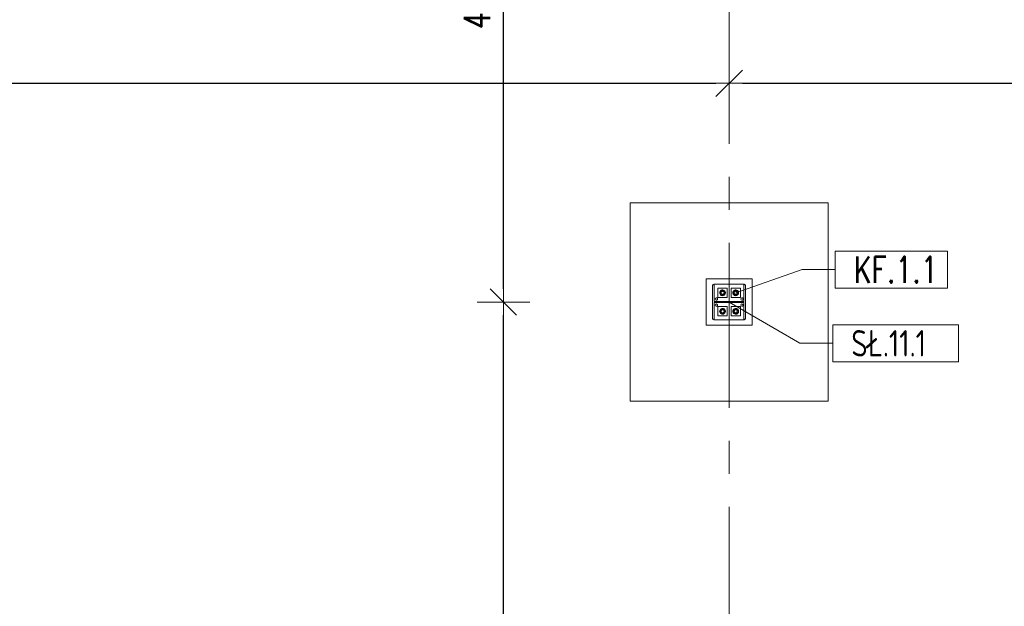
# Model space of a CAD drawing. Header units: millimetres. Extents: x 6807 to 7919, y 15387 to 15883.
# Tile 45 of 120: x 7172 to 7247, y 15679 to 15723. Entities that reach past the tile are written whole.
import ezdxf

# ---------------------------------------------------------------- set-up
doc = ezdxf.new("R2010")
doc.units = ezdxf.units.MM
doc.header["$LTSCALE"] = 10
doc.linetypes.add('MITTE', pattern=[2, 1.25, -0.25, 0.25, -0.25])
for name, color, linetype, lineweight in [('PS_DIM', 4, 'Continuous', 13), ('PS_Object', 30, 'Continuous', 13), ('PS_Pos', 1, 'Continuous', 15), ('PS_SOLID', 7, 'Continuous', 30)]:
    doc.layers.add(name, color=color, linetype=linetype, lineweight=lineweight)
doc.styles.add('simplex', font='simplex.shx', dxfattribs={"width": 0.75})
doc.dimstyles.new('1_100_PRZ', dxfattribs={"dimtxt": 2, "dimasz": 1, "dimexe": 2, "dimexo": 5, "dimgap": 1, "dimtad": 1, "dimdec": 0, "dimlfac": 100, "dimtxsty": 'simplex', "dimblk": 'dimznak', "dimcen": 2, "dimse1": 1, "dimse2": 1, "dimclrd": 256, "dimclrt": 7, "dimadec": 1, "dimazin": 0, "dimtfac": 1, "dimtdec": 0, "dimtix": 1, "dimtmove": 2, "dimatfit": 3, "dimldrblk": 'dim-grot', "dimfxl": 1, "dimarcsym": 0})

# ---------------------------------------------------------------- blocks, each defined once
blk = doc.blocks.new('dim-grot')
blk.add_hatch(color=256).paths.add_polyline_path([(0, 0), (-2, 0.5), (-2, -0.5)])
blk.add_lwpolyline([(0, 0), (-2, 0.5), (-2, -0.5), (0, 0)])
blk = doc.blocks.new('dimznak')
at = {"color": 0}
for points in [[(0, 2), (0, -2)], [(-2, 0), (2, 0)]]:
    blk.add_lwpolyline(points, dxfattribs=at)
at = {"color": 2}
blk.add_lwpolyline([(1, 1), (-1, -1)], dxfattribs=at)
blk = doc.blocks.new('*X248')
at = {"color": 1}
for p, q in [((7225.922, 15707.97, -0.807), (7231.283, 15704.847, -0.807)), ((7243.297, 15706.247, -0.807), (7233.783, 15706.247, -0.807)), ((7233.783, 15706.247, -0.807), (7233.783, 15703.447, -0.807)), ((7243.297, 15703.447, -0.807), (7243.297, 15706.247, -0.807)), ((7231.283, 15704.847, -0.807), (7233.783, 15704.847, -0.807)), ((7233.783, 15703.447, -0.807), (7243.297, 15703.447, -0.807))]:
    blk.add_line(p, q, dxfattribs=at)
at = {"color": 30, "style": 'simplex', "width": 0.75}
blk.add_text('SŁ.11.1', height=2, dxfattribs=at).set_placement((7235.183, 15703.847, -0.807))
blk = doc.blocks.new('*X249')
at = {"color": 1}
for p, q in [((7242.477, 15711.827, -0.807), (7233.963, 15711.827, -0.807)), ((7233.963, 15711.827, -0.807), (7233.963, 15709.027, -0.807)), ((7242.477, 15709.027, -0.807), (7242.477, 15711.827, -0.807)), ((7226.422, 15708.67, -0.807), (7231.463, 15710.427, -0.807)), ((7231.463, 15710.427, -0.807), (7233.963, 15710.427, -0.807)), ((7233.963, 15709.027, -0.807), (7242.477, 15709.027, -0.807))]:
    blk.add_line(p, q, dxfattribs=at)
at = {"color": 30, "style": 'simplex', "width": 0.75}
blk.add_text('KF.1.1', height=2, dxfattribs=at).set_placement((7235.363, 15709.427, -0.807))

msp = doc.modelspace()

# ---------------------------------------------------------------- linework, layer by layer
at = {"layer": 'PS_Object', "color": 5, "linetype": 'MITTE'}
msp.add_line((7225.922, 15493.934, -0.807), (7225.922, 15778.153, -0.807), dxfattribs=at)
msp.add_line((7225.922, 15493.934, -0.807), (7225.922, 15778.153, -0.807), dxfattribs=at)
at = {"layer": 'PS_SOLID', "color": 253, "linetype": 'Continuous', "lineweight": 5}
for p, q in [((7233.422, 15709.442, -0.807), (7218.422, 15709.442, -0.807)), ((7218.422, 15709.442, -0.807), (7218.422, 15694.442, -0.807)), ((7233.422, 15694.442, -0.807), (7233.422, 15709.442, -0.807)), ((7227.672, 15703.692, -0.807), (7224.172, 15703.692, -0.807)), ((7224.172, 15703.692, -0.807), (7224.172, 15700.192, -0.807)), ((7227.672, 15700.192, -0.807), (7227.672, 15703.692, -0.807)), ((7224.172, 15700.192, -0.807), (7227.672, 15700.192, -0.807)), ((7218.422, 15694.442, -0.807), (7233.422, 15694.442, -0.807))]:
    msp.add_line(p, q, dxfattribs=at)
at = {"layer": 'PS_SOLID', "color": 3, "linetype": 'Continuous', "lineweight": 13}
for p, q in [((7224.797, 15703.242, -0.807), (7224.672, 15703.242, -0.807)), ((7224.672, 15703.242, -0.807), (7224.672, 15700.642, -0.807)), ((7224.936, 15703.292, -0.807), (7224.752, 15703.292, -0.807)), ((7224.752, 15703.292, -0.807), (7224.752, 15703.242, -0.807)), ((7224.797, 15701.979, -0.807), (7224.797, 15703.242, -0.807)), ((7225.378, 15703.292, -0.807), (7224.936, 15703.292, -0.807)), ((7225.444, 15702.992, -0.807), (7225.072, 15702.992, -0.807)), ((7225.072, 15702.992, -0.807), (7225.072, 15702.292, -0.807)), ((7225.234, 15702.756, -0.807), (7225.21, 15702.701, -0.807)), ((7225.318, 15702.822, -0.807), (7225.214, 15702.642, -0.807)), ((7225.271, 15702.802, -0.807), (7225.234, 15702.756, -0.807)), ((7225.32, 15702.837, -0.807), (7225.271, 15702.802, -0.807)), ((7225.43, 15702.822, -0.807), (7225.318, 15702.822, -0.807)), ((7225.377, 15702.857, -0.807), (7225.32, 15702.837, -0.807)), ((7225.335, 15702.724, -0.807), (7225.32, 15702.705, -0.807)), ((7225.353, 15702.74, -0.807), (7225.335, 15702.724, -0.807)), ((7225.338, 15702.727, -0.807), (7225.34, 15702.729, -0.807)), ((7225.34, 15702.729, -0.807), (7225.344, 15702.732, -0.807)), ((7225.374, 15702.752, -0.807), (7225.353, 15702.74, -0.807)), ((7225.362, 15702.745, -0.807), (7225.366, 15702.748, -0.807)), ((7225.366, 15702.748, -0.807), (7225.37, 15702.749, -0.807)), ((7225.397, 15702.759, -0.807), (7225.374, 15702.752, -0.807)), ((7225.437, 15702.861, -0.807), (7225.377, 15702.857, -0.807)), ((7226.378, 15703.292, -0.807), (7225.378, 15703.292, -0.807)), ((7225.396, 15702.759, -0.807), (7225.397, 15702.759, -0.807)), ((7225.422, 15702.762, -0.807), (7225.397, 15702.759, -0.807)), ((7225.397, 15702.759, -0.807), (7225.397, 15702.759, -0.807)), ((7225.446, 15702.759, -0.807), (7225.422, 15702.762, -0.807)), ((7225.426, 15702.761, -0.807), (7225.43, 15702.761, -0.807)), ((7225.525, 15702.822, -0.807), (7225.43, 15702.822, -0.807)), ((7225.43, 15702.761, -0.807), (7225.435, 15702.76, -0.807)), ((7225.495, 15702.849, -0.807), (7225.437, 15702.861, -0.807)), ((7225.772, 15702.992, -0.807), (7225.444, 15702.992, -0.807)), ((7225.469, 15702.752, -0.807), (7225.446, 15702.759, -0.807)), ((7225.456, 15702.756, -0.807), (7225.462, 15702.755, -0.807)), ((7225.462, 15702.755, -0.807), (7225.464, 15702.753, -0.807)), ((7225.49, 15702.74, -0.807), (7225.469, 15702.752, -0.807)), ((7225.509, 15702.724, -0.807), (7225.49, 15702.74, -0.807)), ((7225.49, 15702.74, -0.807), (7225.491, 15702.74, -0.807)), ((7225.491, 15702.74, -0.807), (7225.492, 15702.738, -0.807)), ((7225.548, 15702.821, -0.807), (7225.495, 15702.849, -0.807)), ((7225.523, 15702.705, -0.807), (7225.509, 15702.724, -0.807)), ((7225.512, 15702.72, -0.807), (7225.515, 15702.717, -0.807)), ((7225.515, 15702.717, -0.807), (7225.517, 15702.713, -0.807)), ((7225.629, 15702.642, -0.807), (7225.525, 15702.822, -0.807)), ((7225.592, 15702.78, -0.807), (7225.548, 15702.821, -0.807)), ((7225.623, 15702.729, -0.807), (7225.592, 15702.78, -0.807)), ((7225.639, 15702.671, -0.807), (7225.623, 15702.729, -0.807)), ((7225.772, 15702.292, -0.807), (7225.772, 15702.992, -0.807)), ((7226.444, 15702.992, -0.807), (7226.072, 15702.992, -0.807)), ((7226.072, 15702.992, -0.807), (7226.072, 15702.292, -0.807)), ((7226.234, 15702.756, -0.807), (7226.21, 15702.701, -0.807)), ((7226.318, 15702.822, -0.807), (7226.214, 15702.642, -0.807)), ((7226.271, 15702.802, -0.807), (7226.234, 15702.756, -0.807)), ((7226.32, 15702.837, -0.807), (7226.271, 15702.802, -0.807)), ((7226.43, 15702.822, -0.807), (7226.318, 15702.822, -0.807)), ((7226.377, 15702.857, -0.807), (7226.32, 15702.837, -0.807)), ((7226.335, 15702.724, -0.807), (7226.32, 15702.705, -0.807)), ((7226.353, 15702.74, -0.807), (7226.335, 15702.724, -0.807)), ((7226.338, 15702.727, -0.807), (7226.34, 15702.729, -0.807)), ((7226.34, 15702.729, -0.807), (7226.344, 15702.732, -0.807)), ((7226.374, 15702.752, -0.807), (7226.353, 15702.74, -0.807)), ((7226.362, 15702.745, -0.807), (7226.366, 15702.748, -0.807)), ((7226.366, 15702.748, -0.807), (7226.37, 15702.749, -0.807)), ((7226.397, 15702.759, -0.807), (7226.374, 15702.752, -0.807)), ((7226.437, 15702.861, -0.807), (7226.377, 15702.857, -0.807)), ((7226.876, 15703.292, -0.807), (7226.378, 15703.292, -0.807)), ((7226.396, 15702.759, -0.807), (7226.397, 15702.759, -0.807)), ((7226.422, 15702.762, -0.807), (7226.397, 15702.759, -0.807)), ((7226.397, 15702.759, -0.807), (7226.397, 15702.759, -0.807)), ((7226.446, 15702.759, -0.807), (7226.422, 15702.762, -0.807)), ((7226.426, 15702.761, -0.807), (7226.43, 15702.761, -0.807)), ((7226.525, 15702.822, -0.807), (7226.43, 15702.822, -0.807)), ((7226.43, 15702.761, -0.807), (7226.435, 15702.76, -0.807)), ((7226.495, 15702.849, -0.807), (7226.437, 15702.861, -0.807)), ((7226.772, 15702.992, -0.807), (7226.444, 15702.992, -0.807)), ((7226.469, 15702.752, -0.807), (7226.446, 15702.759, -0.807)), ((7226.456, 15702.756, -0.807), (7226.462, 15702.755, -0.807)), ((7226.462, 15702.755, -0.807), (7226.464, 15702.753, -0.807)), ((7226.49, 15702.74, -0.807), (7226.469, 15702.752, -0.807)), ((7226.509, 15702.724, -0.807), (7226.49, 15702.74, -0.807)), ((7226.49, 15702.74, -0.807), (7226.491, 15702.74, -0.807)), ((7226.491, 15702.74, -0.807), (7226.492, 15702.738, -0.807)), ((7226.548, 15702.821, -0.807), (7226.495, 15702.849, -0.807)), ((7226.523, 15702.705, -0.807), (7226.509, 15702.724, -0.807)), ((7226.512, 15702.72, -0.807), (7226.515, 15702.717, -0.807)), ((7226.515, 15702.717, -0.807), (7226.517, 15702.713, -0.807)), ((7226.629, 15702.642, -0.807), (7226.525, 15702.822, -0.807)), ((7226.592, 15702.78, -0.807), (7226.548, 15702.821, -0.807)), ((7226.623, 15702.729, -0.807), (7226.592, 15702.78, -0.807)), ((7226.639, 15702.671, -0.807), (7226.623, 15702.729, -0.807)), ((7226.772, 15702.292, -0.807), (7226.772, 15702.992, -0.807)), ((7227.092, 15703.292, -0.807), (7226.876, 15703.292, -0.807)), ((7227.172, 15703.242, -0.807), (7227.047, 15703.242, -0.807)), ((7227.047, 15703.242, -0.807), (7227.047, 15701.979, -0.807)), ((7227.092, 15703.242, -0.807), (7227.092, 15703.292, -0.807)), ((7227.172, 15700.642, -0.807), (7227.172, 15703.242, -0.807)), ((7227.047, 15701.979, -0.807), (7224.797, 15701.979, -0.807)), ((7224.862, 15702.172, -0.807), (7224.883, 15702.229, -0.807)), ((7224.883, 15702.114, -0.807), (7224.862, 15702.172, -0.807)), ((7224.883, 15702.229, -0.807), (7224.936, 15702.26, -0.807)), ((7224.936, 15702.083, -0.807), (7224.883, 15702.114, -0.807)), ((7224.936, 15702.26, -0.807), (7224.997, 15702.249, -0.807)), ((7224.997, 15702.094, -0.807), (7224.936, 15702.083, -0.807)), ((7224.997, 15702.249, -0.807), (7225.036, 15702.202, -0.807)), ((7225.036, 15702.141, -0.807), (7224.997, 15702.094, -0.807)), ((7225.036, 15702.202, -0.807), (7225.036, 15702.141, -0.807)), ((7225.072, 15702.292, -0.807), (7225.772, 15702.292, -0.807)), ((7225.21, 15702.701, -0.807), (7225.202, 15702.642, -0.807)), ((7225.202, 15702.642, -0.807), (7225.21, 15702.582, -0.807)), ((7225.21, 15702.582, -0.807), (7225.234, 15702.527, -0.807)), ((7225.214, 15702.642, -0.807), (7225.318, 15702.462, -0.807)), ((7225.234, 15702.527, -0.807), (7225.271, 15702.481, -0.807)), ((7225.271, 15702.481, -0.807), (7225.32, 15702.446, -0.807)), ((7225.303, 15702.66, -0.807), (7225.302, 15702.635, -0.807)), ((7225.302, 15702.642, -0.807), (7225.302, 15702.647, -0.807)), ((7225.302, 15702.639, -0.807), (7225.302, 15702.642, -0.807)), ((7225.302, 15702.635, -0.807), (7225.305, 15702.611, -0.807)), ((7225.309, 15702.683, -0.807), (7225.303, 15702.66, -0.807)), ((7225.305, 15702.669, -0.807), (7225.306, 15702.674, -0.807)), ((7225.305, 15702.611, -0.807), (7225.314, 15702.589, -0.807)), ((7225.306, 15702.674, -0.807), (7225.308, 15702.677, -0.807)), ((7225.306, 15702.609, -0.807), (7225.306, 15702.61, -0.807)), ((7225.308, 15702.606, -0.807), (7225.306, 15702.609, -0.807)), ((7225.32, 15702.705, -0.807), (7225.309, 15702.683, -0.807)), ((7225.314, 15702.589, -0.807), (7225.327, 15702.568, -0.807)), ((7225.319, 15702.579, -0.807), (7225.317, 15702.583, -0.807)), ((7225.318, 15702.701, -0.807), (7225.319, 15702.704, -0.807)), ((7225.318, 15702.462, -0.807), (7225.525, 15702.462, -0.807)), ((7225.319, 15702.704, -0.807), (7225.319, 15702.704, -0.807)), ((7225.322, 15702.575, -0.807), (7225.319, 15702.579, -0.807)), ((7225.32, 15702.446, -0.807), (7225.377, 15702.426, -0.807)), ((7225.327, 15702.568, -0.807), (7225.343, 15702.55, -0.807)), ((7225.34, 15702.554, -0.807), (7225.336, 15702.558, -0.807)), ((7225.341, 15702.553, -0.807), (7225.34, 15702.554, -0.807)), ((7225.343, 15702.55, -0.807), (7225.363, 15702.537, -0.807)), ((7225.363, 15702.537, -0.807), (7225.386, 15702.527, -0.807)), ((7225.366, 15702.535, -0.807), (7225.365, 15702.536, -0.807)), ((7225.371, 15702.533, -0.807), (7225.366, 15702.535, -0.807)), ((7225.377, 15702.426, -0.807), (7225.437, 15702.422, -0.807)), ((7225.386, 15702.527, -0.807), (7225.409, 15702.522, -0.807)), ((7225.397, 15702.524, -0.807), (7225.393, 15702.526, -0.807)), ((7225.402, 15702.524, -0.807), (7225.397, 15702.524, -0.807)), ((7225.409, 15702.522, -0.807), (7225.434, 15702.522, -0.807)), ((7225.43, 15702.522, -0.807), (7225.425, 15702.522, -0.807)), ((7225.431, 15702.522, -0.807), (7225.43, 15702.522, -0.807)), ((7225.434, 15702.522, -0.807), (7225.457, 15702.527, -0.807)), ((7225.437, 15702.422, -0.807), (7225.495, 15702.434, -0.807)), ((7225.457, 15702.527, -0.807), (7225.48, 15702.537, -0.807)), ((7225.462, 15702.528, -0.807), (7225.46, 15702.528, -0.807)), ((7225.466, 15702.531, -0.807), (7225.462, 15702.528, -0.807)), ((7225.48, 15702.537, -0.807), (7225.5, 15702.55, -0.807)), ((7225.491, 15702.543, -0.807), (7225.487, 15702.541, -0.807)), ((7225.494, 15702.546, -0.807), (7225.491, 15702.543, -0.807)), ((7225.495, 15702.434, -0.807), (7225.548, 15702.462, -0.807)), ((7225.5, 15702.55, -0.807), (7225.516, 15702.568, -0.807)), ((7225.515, 15702.566, -0.807), (7225.511, 15702.563, -0.807)), ((7225.515, 15702.567, -0.807), (7225.515, 15702.566, -0.807)), ((7225.516, 15702.568, -0.807), (7225.529, 15702.589, -0.807)), ((7225.534, 15702.683, -0.807), (7225.523, 15702.705, -0.807)), ((7225.525, 15702.462, -0.807), (7225.629, 15702.642, -0.807)), ((7225.529, 15702.694, -0.807), (7225.532, 15702.689, -0.807)), ((7225.529, 15702.589, -0.807), (7225.538, 15702.611, -0.807)), ((7225.532, 15702.594, -0.807), (7225.53, 15702.592, -0.807)), ((7225.532, 15702.689, -0.807), (7225.532, 15702.687, -0.807)), ((7225.532, 15702.689, -0.807), (7225.532, 15702.687, -0.807)), ((7225.532, 15702.689, -0.807), (7225.532, 15702.687, -0.807)), ((7225.533, 15702.599, -0.807), (7225.532, 15702.594, -0.807)), ((7225.54, 15702.66, -0.807), (7225.534, 15702.683, -0.807)), ((7225.538, 15702.611, -0.807), (7225.541, 15702.635, -0.807)), ((7225.54, 15702.625, -0.807), (7225.539, 15702.62, -0.807)), ((7225.541, 15702.635, -0.807), (7225.54, 15702.66, -0.807)), ((7225.54, 15702.659, -0.807), (7225.54, 15702.658, -0.807)), ((7225.54, 15702.658, -0.807), (7225.54, 15702.654, -0.807)), ((7225.54, 15702.629, -0.807), (7225.54, 15702.625, -0.807)), ((7225.548, 15702.462, -0.807), (7225.592, 15702.503, -0.807)), ((7225.592, 15702.503, -0.807), (7225.623, 15702.554, -0.807)), ((7225.623, 15702.554, -0.807), (7225.639, 15702.612, -0.807)), ((7225.639, 15702.642, -0.807), (7225.639, 15702.671, -0.807)), ((7225.639, 15702.612, -0.807), (7225.639, 15702.642, -0.807)), ((7226.072, 15702.292, -0.807), (7226.772, 15702.292, -0.807)), ((7226.21, 15702.701, -0.807), (7226.202, 15702.642, -0.807)), ((7226.202, 15702.642, -0.807), (7226.21, 15702.582, -0.807)), ((7226.21, 15702.582, -0.807), (7226.234, 15702.527, -0.807)), ((7226.214, 15702.642, -0.807), (7226.318, 15702.462, -0.807)), ((7226.234, 15702.527, -0.807), (7226.271, 15702.481, -0.807)), ((7226.271, 15702.481, -0.807), (7226.32, 15702.446, -0.807)), ((7226.303, 15702.66, -0.807), (7226.302, 15702.635, -0.807)), ((7226.302, 15702.642, -0.807), (7226.302, 15702.647, -0.807)), ((7226.302, 15702.639, -0.807), (7226.302, 15702.642, -0.807)), ((7226.302, 15702.635, -0.807), (7226.305, 15702.611, -0.807)), ((7226.309, 15702.683, -0.807), (7226.303, 15702.66, -0.807)), ((7226.305, 15702.669, -0.807), (7226.306, 15702.674, -0.807)), ((7226.305, 15702.611, -0.807), (7226.314, 15702.589, -0.807)), ((7226.306, 15702.674, -0.807), (7226.308, 15702.677, -0.807)), ((7226.306, 15702.609, -0.807), (7226.306, 15702.61, -0.807)), ((7226.308, 15702.606, -0.807), (7226.306, 15702.609, -0.807)), ((7226.32, 15702.705, -0.807), (7226.309, 15702.683, -0.807)), ((7226.314, 15702.589, -0.807), (7226.327, 15702.568, -0.807)), ((7226.319, 15702.579, -0.807), (7226.317, 15702.583, -0.807)), ((7226.318, 15702.701, -0.807), (7226.319, 15702.704, -0.807)), ((7226.318, 15702.462, -0.807), (7226.525, 15702.462, -0.807)), ((7226.319, 15702.704, -0.807), (7226.319, 15702.704, -0.807)), ((7226.322, 15702.575, -0.807), (7226.319, 15702.579, -0.807)), ((7226.32, 15702.446, -0.807), (7226.377, 15702.426, -0.807)), ((7226.327, 15702.568, -0.807), (7226.343, 15702.55, -0.807)), ((7226.34, 15702.554, -0.807), (7226.336, 15702.558, -0.807)), ((7226.341, 15702.553, -0.807), (7226.34, 15702.554, -0.807)), ((7226.343, 15702.55, -0.807), (7226.363, 15702.537, -0.807)), ((7226.363, 15702.537, -0.807), (7226.386, 15702.527, -0.807)), ((7226.366, 15702.535, -0.807), (7226.365, 15702.536, -0.807)), ((7226.371, 15702.533, -0.807), (7226.366, 15702.535, -0.807)), ((7226.377, 15702.426, -0.807), (7226.437, 15702.422, -0.807)), ((7226.386, 15702.527, -0.807), (7226.409, 15702.522, -0.807)), ((7226.397, 15702.524, -0.807), (7226.393, 15702.526, -0.807)), ((7226.402, 15702.524, -0.807), (7226.397, 15702.524, -0.807)), ((7226.409, 15702.522, -0.807), (7226.434, 15702.522, -0.807)), ((7226.43, 15702.522, -0.807), (7226.425, 15702.522, -0.807)), ((7226.431, 15702.522, -0.807), (7226.43, 15702.522, -0.807)), ((7226.434, 15702.522, -0.807), (7226.457, 15702.527, -0.807)), ((7226.437, 15702.422, -0.807), (7226.495, 15702.434, -0.807)), ((7226.457, 15702.527, -0.807), (7226.48, 15702.537, -0.807)), ((7226.462, 15702.528, -0.807), (7226.46, 15702.528, -0.807)), ((7226.466, 15702.531, -0.807), (7226.462, 15702.528, -0.807)), ((7226.48, 15702.537, -0.807), (7226.5, 15702.55, -0.807)), ((7226.491, 15702.543, -0.807), (7226.487, 15702.541, -0.807)), ((7226.494, 15702.546, -0.807), (7226.491, 15702.543, -0.807)), ((7226.495, 15702.434, -0.807), (7226.548, 15702.462, -0.807)), ((7226.5, 15702.55, -0.807), (7226.516, 15702.568, -0.807)), ((7226.515, 15702.566, -0.807), (7226.511, 15702.563, -0.807)), ((7226.515, 15702.567, -0.807), (7226.515, 15702.566, -0.807)), ((7226.516, 15702.568, -0.807), (7226.529, 15702.589, -0.807)), ((7226.534, 15702.683, -0.807), (7226.523, 15702.705, -0.807)), ((7226.525, 15702.462, -0.807), (7226.629, 15702.642, -0.807)), ((7226.529, 15702.694, -0.807), (7226.532, 15702.689, -0.807)), ((7226.529, 15702.589, -0.807), (7226.538, 15702.611, -0.807)), ((7226.532, 15702.594, -0.807), (7226.53, 15702.592, -0.807)), ((7226.532, 15702.689, -0.807), (7226.532, 15702.687, -0.807)), ((7226.532, 15702.689, -0.807), (7226.532, 15702.687, -0.807)), ((7226.533, 15702.599, -0.807), (7226.532, 15702.594, -0.807)), ((7226.54, 15702.66, -0.807), (7226.534, 15702.683, -0.807)), ((7226.538, 15702.611, -0.807), (7226.541, 15702.635, -0.807)), ((7226.54, 15702.625, -0.807), (7226.539, 15702.62, -0.807)), ((7226.541, 15702.635, -0.807), (7226.54, 15702.66, -0.807)), ((7226.54, 15702.659, -0.807), (7226.54, 15702.658, -0.807)), ((7226.54, 15702.658, -0.807), (7226.54, 15702.654, -0.807)), ((7226.54, 15702.629, -0.807), (7226.54, 15702.625, -0.807)), ((7226.548, 15702.462, -0.807), (7226.592, 15702.503, -0.807)), ((7226.592, 15702.503, -0.807), (7226.623, 15702.554, -0.807)), ((7226.623, 15702.554, -0.807), (7226.639, 15702.612, -0.807)), ((7226.639, 15702.642, -0.807), (7226.639, 15702.671, -0.807)), ((7226.639, 15702.612, -0.807), (7226.639, 15702.642, -0.807)), ((7226.802, 15702.172, -0.807), (7226.823, 15702.229, -0.807)), ((7226.823, 15702.114, -0.807), (7226.802, 15702.172, -0.807)), ((7226.823, 15702.229, -0.807), (7226.876, 15702.26, -0.807)), ((7226.876, 15702.083, -0.807), (7226.823, 15702.114, -0.807)), ((7226.876, 15702.26, -0.807), (7226.937, 15702.249, -0.807)), ((7226.937, 15702.094, -0.807), (7226.876, 15702.083, -0.807)), ((7226.937, 15702.249, -0.807), (7226.976, 15702.202, -0.807)), ((7226.976, 15702.141, -0.807), (7226.937, 15702.094, -0.807)), ((7226.976, 15702.202, -0.807), (7226.976, 15702.141, -0.807)), ((7224.797, 15700.642, -0.807), (7224.797, 15701.904, -0.807)), ((7224.797, 15701.904, -0.807), (7227.047, 15701.904, -0.807)), ((7224.862, 15701.712, -0.807), (7224.883, 15701.769, -0.807)), ((7224.883, 15701.654, -0.807), (7224.862, 15701.712, -0.807)), ((7224.883, 15701.769, -0.807), (7224.936, 15701.8, -0.807)), ((7224.936, 15701.623, -0.807), (7224.883, 15701.654, -0.807)), ((7224.936, 15701.8, -0.807), (7224.997, 15701.789, -0.807)), ((7224.997, 15701.634, -0.807), (7224.936, 15701.623, -0.807)), ((7224.997, 15701.789, -0.807), (7225.036, 15701.742, -0.807)), ((7225.036, 15701.681, -0.807), (7224.997, 15701.634, -0.807)), ((7225.036, 15701.742, -0.807), (7225.036, 15701.681, -0.807)), ((7225.444, 15701.592, -0.807), (7225.072, 15701.592, -0.807)), ((7225.072, 15701.592, -0.807), (7225.072, 15700.892, -0.807)), ((7225.21, 15701.301, -0.807), (7225.202, 15701.242, -0.807)), ((7225.202, 15701.242, -0.807), (7225.21, 15701.182, -0.807)), ((7225.234, 15701.356, -0.807), (7225.21, 15701.301, -0.807)), ((7225.318, 15701.422, -0.807), (7225.214, 15701.242, -0.807)), ((7225.214, 15701.242, -0.807), (7225.318, 15701.062, -0.807)), ((7225.271, 15701.402, -0.807), (7225.234, 15701.356, -0.807)), ((7225.32, 15701.437, -0.807), (7225.271, 15701.402, -0.807)), ((7225.303, 15701.26, -0.807), (7225.302, 15701.235, -0.807)), ((7225.302, 15701.242, -0.807), (7225.302, 15701.247, -0.807)), ((7225.302, 15701.239, -0.807), (7225.302, 15701.242, -0.807)), ((7225.302, 15701.235, -0.807), (7225.305, 15701.211, -0.807)), ((7225.309, 15701.283, -0.807), (7225.303, 15701.26, -0.807)), ((7225.305, 15701.269, -0.807), (7225.306, 15701.274, -0.807)), ((7225.306, 15701.274, -0.807), (7225.308, 15701.277, -0.807)), ((7225.32, 15701.305, -0.807), (7225.309, 15701.283, -0.807)), ((7225.43, 15701.422, -0.807), (7225.318, 15701.422, -0.807)), ((7225.318, 15701.301, -0.807), (7225.319, 15701.304, -0.807)), ((7225.319, 15701.304, -0.807), (7225.319, 15701.304, -0.807)), ((7225.377, 15701.457, -0.807), (7225.32, 15701.437, -0.807)), ((7225.335, 15701.324, -0.807), (7225.32, 15701.305, -0.807)), ((7225.353, 15701.34, -0.807), (7225.335, 15701.324, -0.807)), ((7225.338, 15701.327, -0.807), (7225.34, 15701.329, -0.807)), ((7225.34, 15701.329, -0.807), (7225.344, 15701.332, -0.807)), ((7225.374, 15701.352, -0.807), (7225.353, 15701.34, -0.807)), ((7225.362, 15701.345, -0.807), (7225.366, 15701.348, -0.807)), ((7225.366, 15701.348, -0.807), (7225.37, 15701.349, -0.807)), ((7225.397, 15701.359, -0.807), (7225.374, 15701.352, -0.807)), ((7225.437, 15701.461, -0.807), (7225.377, 15701.457, -0.807)), ((7225.396, 15701.359, -0.807), (7225.397, 15701.359, -0.807)), ((7225.422, 15701.362, -0.807), (7225.397, 15701.359, -0.807)), ((7225.397, 15701.359, -0.807), (7225.397, 15701.359, -0.807)), ((7225.446, 15701.359, -0.807), (7225.422, 15701.362, -0.807)), ((7225.426, 15701.361, -0.807), (7225.43, 15701.361, -0.807)), ((7225.525, 15701.422, -0.807), (7225.43, 15701.422, -0.807)), ((7225.43, 15701.361, -0.807), (7225.435, 15701.36, -0.807)), ((7225.495, 15701.449, -0.807), (7225.437, 15701.461, -0.807)), ((7225.772, 15701.592, -0.807), (7225.444, 15701.592, -0.807)), ((7225.469, 15701.352, -0.807), (7225.446, 15701.359, -0.807)), ((7225.456, 15701.356, -0.807), (7225.462, 15701.355, -0.807)), ((7225.462, 15701.355, -0.807), (7225.464, 15701.353, -0.807)), ((7225.49, 15701.34, -0.807), (7225.469, 15701.352, -0.807)), ((7225.509, 15701.324, -0.807), (7225.49, 15701.34, -0.807)), ((7225.49, 15701.34, -0.807), (7225.491, 15701.34, -0.807)), ((7225.491, 15701.34, -0.807), (7225.492, 15701.338, -0.807)), ((7225.548, 15701.421, -0.807), (7225.495, 15701.449, -0.807)), ((7225.523, 15701.305, -0.807), (7225.509, 15701.324, -0.807)), ((7225.512, 15701.32, -0.807), (7225.515, 15701.317, -0.807)), ((7225.515, 15701.317, -0.807), (7225.517, 15701.313, -0.807)), ((7225.534, 15701.283, -0.807), (7225.523, 15701.305, -0.807)), ((7225.629, 15701.242, -0.807), (7225.525, 15701.422, -0.807)), ((7225.525, 15701.062, -0.807), (7225.629, 15701.242, -0.807)), ((7225.529, 15701.294, -0.807), (7225.532, 15701.289, -0.807)), ((7225.532, 15701.289, -0.807), (7225.532, 15701.287, -0.807)), ((7225.532, 15701.289, -0.807), (7225.532, 15701.287, -0.807)), ((7225.54, 15701.26, -0.807), (7225.534, 15701.283, -0.807)), ((7225.538, 15701.211, -0.807), (7225.541, 15701.235, -0.807)), ((7225.54, 15701.225, -0.807), (7225.539, 15701.22, -0.807)), ((7225.541, 15701.235, -0.807), (7225.54, 15701.26, -0.807)), ((7225.54, 15701.259, -0.807), (7225.54, 15701.258, -0.807)), ((7225.54, 15701.258, -0.807), (7225.54, 15701.254, -0.807)), ((7225.54, 15701.229, -0.807), (7225.54, 15701.225, -0.807)), ((7225.592, 15701.38, -0.807), (7225.548, 15701.421, -0.807)), ((7225.623, 15701.329, -0.807), (7225.592, 15701.38, -0.807)), ((7225.639, 15701.271, -0.807), (7225.623, 15701.329, -0.807)), ((7225.639, 15701.242, -0.807), (7225.639, 15701.271, -0.807)), ((7225.639, 15701.212, -0.807), (7225.639, 15701.242, -0.807)), ((7225.772, 15700.892, -0.807), (7225.772, 15701.592, -0.807)), ((7226.444, 15701.592, -0.807), (7226.072, 15701.592, -0.807)), ((7226.072, 15701.592, -0.807), (7226.072, 15700.892, -0.807)), ((7226.21, 15701.301, -0.807), (7226.202, 15701.242, -0.807)), ((7226.202, 15701.242, -0.807), (7226.21, 15701.182, -0.807)), ((7226.234, 15701.356, -0.807), (7226.21, 15701.301, -0.807)), ((7226.318, 15701.422, -0.807), (7226.214, 15701.242, -0.807)), ((7226.214, 15701.242, -0.807), (7226.318, 15701.062, -0.807)), ((7226.271, 15701.402, -0.807), (7226.234, 15701.356, -0.807)), ((7226.32, 15701.437, -0.807), (7226.271, 15701.402, -0.807)), ((7226.303, 15701.26, -0.807), (7226.302, 15701.235, -0.807)), ((7226.302, 15701.242, -0.807), (7226.302, 15701.247, -0.807)), ((7226.302, 15701.239, -0.807), (7226.302, 15701.242, -0.807)), ((7226.302, 15701.235, -0.807), (7226.305, 15701.211, -0.807)), ((7226.309, 15701.283, -0.807), (7226.303, 15701.26, -0.807)), ((7226.305, 15701.269, -0.807), (7226.306, 15701.274, -0.807)), ((7226.306, 15701.274, -0.807), (7226.308, 15701.277, -0.807)), ((7226.306, 15701.274, -0.807), (7226.308, 15701.277, -0.807)), ((7226.32, 15701.305, -0.807), (7226.309, 15701.283, -0.807)), ((7226.43, 15701.422, -0.807), (7226.318, 15701.422, -0.807)), ((7226.318, 15701.301, -0.807), (7226.319, 15701.304, -0.807)), ((7226.319, 15701.304, -0.807), (7226.319, 15701.304, -0.807)), ((7226.377, 15701.457, -0.807), (7226.32, 15701.437, -0.807)), ((7226.335, 15701.324, -0.807), (7226.32, 15701.305, -0.807)), ((7226.353, 15701.34, -0.807), (7226.335, 15701.324, -0.807)), ((7226.338, 15701.327, -0.807), (7226.34, 15701.329, -0.807)), ((7226.34, 15701.329, -0.807), (7226.344, 15701.332, -0.807)), ((7226.374, 15701.352, -0.807), (7226.353, 15701.34, -0.807)), ((7226.362, 15701.345, -0.807), (7226.366, 15701.348, -0.807)), ((7226.366, 15701.348, -0.807), (7226.37, 15701.349, -0.807)), ((7226.397, 15701.359, -0.807), (7226.374, 15701.352, -0.807)), ((7226.437, 15701.461, -0.807), (7226.377, 15701.457, -0.807)), ((7226.396, 15701.359, -0.807), (7226.397, 15701.359, -0.807)), ((7226.422, 15701.362, -0.807), (7226.397, 15701.359, -0.807)), ((7226.397, 15701.359, -0.807), (7226.397, 15701.359, -0.807)), ((7226.446, 15701.359, -0.807), (7226.422, 15701.362, -0.807)), ((7226.426, 15701.361, -0.807), (7226.43, 15701.361, -0.807)), ((7226.525, 15701.422, -0.807), (7226.43, 15701.422, -0.807)), ((7226.43, 15701.361, -0.807), (7226.435, 15701.36, -0.807)), ((7226.495, 15701.449, -0.807), (7226.437, 15701.461, -0.807)), ((7226.772, 15701.592, -0.807), (7226.444, 15701.592, -0.807)), ((7226.469, 15701.352, -0.807), (7226.446, 15701.359, -0.807)), ((7226.456, 15701.356, -0.807), (7226.462, 15701.355, -0.807)), ((7226.462, 15701.355, -0.807), (7226.464, 15701.353, -0.807)), ((7226.49, 15701.34, -0.807), (7226.469, 15701.352, -0.807)), ((7226.509, 15701.324, -0.807), (7226.49, 15701.34, -0.807)), ((7226.49, 15701.34, -0.807), (7226.491, 15701.34, -0.807)), ((7226.491, 15701.34, -0.807), (7226.492, 15701.338, -0.807)), ((7226.548, 15701.421, -0.807), (7226.495, 15701.449, -0.807)), ((7226.523, 15701.305, -0.807), (7226.509, 15701.324, -0.807)), ((7226.512, 15701.32, -0.807), (7226.515, 15701.317, -0.807)), ((7226.515, 15701.317, -0.807), (7226.517, 15701.313, -0.807)), ((7226.534, 15701.283, -0.807), (7226.523, 15701.305, -0.807)), ((7226.629, 15701.242, -0.807), (7226.525, 15701.422, -0.807)), ((7226.525, 15701.062, -0.807), (7226.629, 15701.242, -0.807)), ((7226.529, 15701.294, -0.807), (7226.532, 15701.289, -0.807)), ((7226.532, 15701.289, -0.807), (7226.532, 15701.287, -0.807)), ((7226.54, 15701.26, -0.807), (7226.534, 15701.283, -0.807)), ((7226.538, 15701.211, -0.807), (7226.541, 15701.235, -0.807)), ((7226.54, 15701.225, -0.807), (7226.539, 15701.22, -0.807)), ((7226.541, 15701.235, -0.807), (7226.54, 15701.26, -0.807)), ((7226.54, 15701.259, -0.807), (7226.54, 15701.258, -0.807)), ((7226.54, 15701.258, -0.807), (7226.54, 15701.254, -0.807)), ((7226.54, 15701.229, -0.807), (7226.54, 15701.225, -0.807)), ((7226.592, 15701.38, -0.807), (7226.548, 15701.421, -0.807)), ((7226.623, 15701.329, -0.807), (7226.592, 15701.38, -0.807)), ((7226.639, 15701.271, -0.807), (7226.623, 15701.329, -0.807)), ((7226.639, 15701.242, -0.807), (7226.639, 15701.271, -0.807)), ((7226.639, 15701.212, -0.807), (7226.639, 15701.242, -0.807)), ((7226.772, 15700.892, -0.807), (7226.772, 15701.592, -0.807)), ((7226.802, 15701.712, -0.807), (7226.823, 15701.769, -0.807)), ((7226.823, 15701.654, -0.807), (7226.802, 15701.712, -0.807)), ((7226.823, 15701.769, -0.807), (7226.876, 15701.8, -0.807)), ((7226.876, 15701.623, -0.807), (7226.823, 15701.654, -0.807)), ((7226.876, 15701.8, -0.807), (7226.937, 15701.789, -0.807)), ((7226.937, 15701.634, -0.807), (7226.876, 15701.623, -0.807)), ((7226.937, 15701.789, -0.807), (7226.976, 15701.742, -0.807)), ((7226.976, 15701.681, -0.807), (7226.937, 15701.634, -0.807)), ((7226.976, 15701.742, -0.807), (7226.976, 15701.681, -0.807)), ((7227.047, 15701.904, -0.807), (7227.047, 15700.642, -0.807)), ((7224.672, 15700.642, -0.807), (7224.797, 15700.642, -0.807)), ((7224.752, 15700.642, -0.807), (7224.752, 15700.592, -0.807)), ((7224.752, 15700.592, -0.807), (7227.092, 15700.592, -0.807)), ((7225.072, 15700.892, -0.807), (7225.772, 15700.892, -0.807)), ((7225.21, 15701.182, -0.807), (7225.234, 15701.127, -0.807)), ((7225.234, 15701.127, -0.807), (7225.271, 15701.081, -0.807)), ((7225.271, 15701.081, -0.807), (7225.32, 15701.046, -0.807)), ((7225.305, 15701.211, -0.807), (7225.314, 15701.189, -0.807)), ((7225.306, 15701.209, -0.807), (7225.306, 15701.21, -0.807)), ((7225.308, 15701.206, -0.807), (7225.306, 15701.209, -0.807)), ((7225.314, 15701.189, -0.807), (7225.327, 15701.168, -0.807)), ((7225.319, 15701.179, -0.807), (7225.317, 15701.183, -0.807)), ((7225.318, 15701.062, -0.807), (7225.525, 15701.062, -0.807)), ((7225.322, 15701.175, -0.807), (7225.319, 15701.179, -0.807)), ((7225.32, 15701.046, -0.807), (7225.377, 15701.026, -0.807)), ((7225.327, 15701.168, -0.807), (7225.343, 15701.15, -0.807)), ((7225.34, 15701.154, -0.807), (7225.336, 15701.158, -0.807)), ((7225.341, 15701.153, -0.807), (7225.34, 15701.154, -0.807)), ((7225.343, 15701.15, -0.807), (7225.363, 15701.137, -0.807)), ((7225.363, 15701.137, -0.807), (7225.386, 15701.127, -0.807)), ((7225.366, 15701.135, -0.807), (7225.365, 15701.136, -0.807)), ((7225.371, 15701.133, -0.807), (7225.366, 15701.135, -0.807)), ((7225.377, 15701.026, -0.807), (7225.437, 15701.022, -0.807)), ((7225.386, 15701.127, -0.807), (7225.409, 15701.122, -0.807)), ((7225.397, 15701.124, -0.807), (7225.393, 15701.126, -0.807)), ((7225.402, 15701.124, -0.807), (7225.397, 15701.124, -0.807)), ((7225.409, 15701.122, -0.807), (7225.434, 15701.122, -0.807)), ((7225.43, 15701.122, -0.807), (7225.425, 15701.122, -0.807)), ((7225.431, 15701.122, -0.807), (7225.43, 15701.122, -0.807)), ((7225.434, 15701.122, -0.807), (7225.457, 15701.127, -0.807)), ((7225.437, 15701.022, -0.807), (7225.495, 15701.034, -0.807)), ((7225.457, 15701.127, -0.807), (7225.48, 15701.137, -0.807)), ((7225.462, 15701.128, -0.807), (7225.46, 15701.128, -0.807)), ((7225.466, 15701.131, -0.807), (7225.462, 15701.128, -0.807)), ((7225.48, 15701.137, -0.807), (7225.5, 15701.15, -0.807)), ((7225.491, 15701.143, -0.807), (7225.487, 15701.141, -0.807)), ((7225.494, 15701.146, -0.807), (7225.491, 15701.143, -0.807)), ((7225.495, 15701.034, -0.807), (7225.548, 15701.062, -0.807)), ((7225.5, 15701.15, -0.807), (7225.516, 15701.168, -0.807)), ((7225.515, 15701.166, -0.807), (7225.511, 15701.163, -0.807)), ((7225.515, 15701.167, -0.807), (7225.515, 15701.166, -0.807)), ((7225.516, 15701.168, -0.807), (7225.529, 15701.189, -0.807)), ((7225.529, 15701.189, -0.807), (7225.538, 15701.211, -0.807)), ((7225.532, 15701.194, -0.807), (7225.53, 15701.192, -0.807)), ((7225.533, 15701.199, -0.807), (7225.532, 15701.194, -0.807)), ((7225.548, 15701.062, -0.807), (7225.592, 15701.103, -0.807)), ((7225.592, 15701.103, -0.807), (7225.623, 15701.154, -0.807)), ((7225.623, 15701.154, -0.807), (7225.639, 15701.212, -0.807)), ((7226.072, 15700.892, -0.807), (7226.772, 15700.892, -0.807)), ((7226.21, 15701.182, -0.807), (7226.234, 15701.127, -0.807)), ((7226.234, 15701.127, -0.807), (7226.271, 15701.081, -0.807)), ((7226.271, 15701.081, -0.807), (7226.32, 15701.046, -0.807)), ((7226.305, 15701.211, -0.807), (7226.314, 15701.189, -0.807)), ((7226.306, 15701.209, -0.807), (7226.306, 15701.21, -0.807)), ((7226.308, 15701.206, -0.807), (7226.306, 15701.209, -0.807)), ((7226.314, 15701.189, -0.807), (7226.327, 15701.168, -0.807)), ((7226.319, 15701.179, -0.807), (7226.317, 15701.183, -0.807)), ((7226.318, 15701.062, -0.807), (7226.525, 15701.062, -0.807)), ((7226.322, 15701.175, -0.807), (7226.319, 15701.179, -0.807)), ((7226.32, 15701.046, -0.807), (7226.377, 15701.026, -0.807)), ((7226.327, 15701.168, -0.807), (7226.343, 15701.15, -0.807)), ((7226.34, 15701.154, -0.807), (7226.336, 15701.158, -0.807)), ((7226.341, 15701.153, -0.807), (7226.34, 15701.154, -0.807)), ((7226.343, 15701.15, -0.807), (7226.363, 15701.137, -0.807)), ((7226.363, 15701.137, -0.807), (7226.386, 15701.127, -0.807)), ((7226.366, 15701.135, -0.807), (7226.365, 15701.136, -0.807)), ((7226.371, 15701.133, -0.807), (7226.366, 15701.135, -0.807)), ((7226.377, 15701.026, -0.807), (7226.437, 15701.022, -0.807)), ((7226.386, 15701.127, -0.807), (7226.409, 15701.122, -0.807)), ((7226.397, 15701.124, -0.807), (7226.393, 15701.126, -0.807)), ((7226.402, 15701.124, -0.807), (7226.397, 15701.124, -0.807)), ((7226.409, 15701.122, -0.807), (7226.434, 15701.122, -0.807)), ((7226.43, 15701.122, -0.807), (7226.425, 15701.122, -0.807)), ((7226.431, 15701.122, -0.807), (7226.43, 15701.122, -0.807)), ((7226.434, 15701.122, -0.807), (7226.457, 15701.127, -0.807)), ((7226.437, 15701.022, -0.807), (7226.495, 15701.034, -0.807)), ((7226.457, 15701.127, -0.807), (7226.48, 15701.137, -0.807)), ((7226.462, 15701.128, -0.807), (7226.46, 15701.128, -0.807)), ((7226.466, 15701.131, -0.807), (7226.462, 15701.128, -0.807)), ((7226.48, 15701.137, -0.807), (7226.5, 15701.15, -0.807)), ((7226.491, 15701.143, -0.807), (7226.487, 15701.141, -0.807)), ((7226.494, 15701.146, -0.807), (7226.491, 15701.143, -0.807)), ((7226.495, 15701.034, -0.807), (7226.548, 15701.062, -0.807)), ((7226.5, 15701.15, -0.807), (7226.516, 15701.168, -0.807)), ((7226.515, 15701.166, -0.807), (7226.511, 15701.163, -0.807)), ((7226.515, 15701.167, -0.807), (7226.515, 15701.166, -0.807)), ((7226.516, 15701.168, -0.807), (7226.529, 15701.189, -0.807)), ((7226.529, 15701.189, -0.807), (7226.538, 15701.211, -0.807)), ((7226.532, 15701.194, -0.807), (7226.53, 15701.192, -0.807)), ((7226.533, 15701.199, -0.807), (7226.532, 15701.194, -0.807)), ((7226.548, 15701.062, -0.807), (7226.592, 15701.103, -0.807)), ((7226.592, 15701.103, -0.807), (7226.623, 15701.154, -0.807)), ((7226.623, 15701.154, -0.807), (7226.639, 15701.212, -0.807)), ((7227.047, 15700.642, -0.807), (7227.172, 15700.642, -0.807)), ((7227.092, 15700.592, -0.807), (7227.092, 15700.642, -0.807))]:
    msp.add_line(p, q, dxfattribs=at)
for centre in [(7224.952, 15702.172, -0.807), (7226.892, 15702.172, -0.807), (7224.952, 15701.712, -0.807), (7226.892, 15701.712, -0.807)]:
    msp.add_circle(centre, 0.09, dxfattribs=at)

# ---------------------------------------------------------------- block references
at = {"layer": 'PS_Pos'}
for name in ['*X249', '*X248']:
    msp.add_blockref(name, (0, -6.028), dxfattribs=at)

# ---------------------------------------------------------------- dimensions: what is measured, and where the dimension line sits
at = {"layer": 'PS_DIM'}
for base, p1, p2 in [((7208.817, 15748.442), (7215.855, 15701.942, -0.807), (7211.187, 15748.442, -0.807)), ((7208.817, 15701.942), (7215.855, 15646.942, -0.807), (7215.855, 15701.942, -0.807))]:
    msp.add_linear_dim(base=base, p1=p1, p2=p2, angle=90, dimstyle='1_100_PRZ', dxfattribs=at).render()
for base, p1, p2 in [((7225.922, 15718.507), (7027.422, 15707.316, -0.807), (7225.922, 15707.316, -0.807)), ((7425.922, 15718.507), (7225.922, 15707.316, -0.807), (7425.922, 15707.316, -0.807))]:
    msp.add_linear_dim(base=base, p1=p1, p2=p2, dimstyle='1_100_PRZ', dxfattribs=at).render()

doc.saveas('drawing.dxf')
